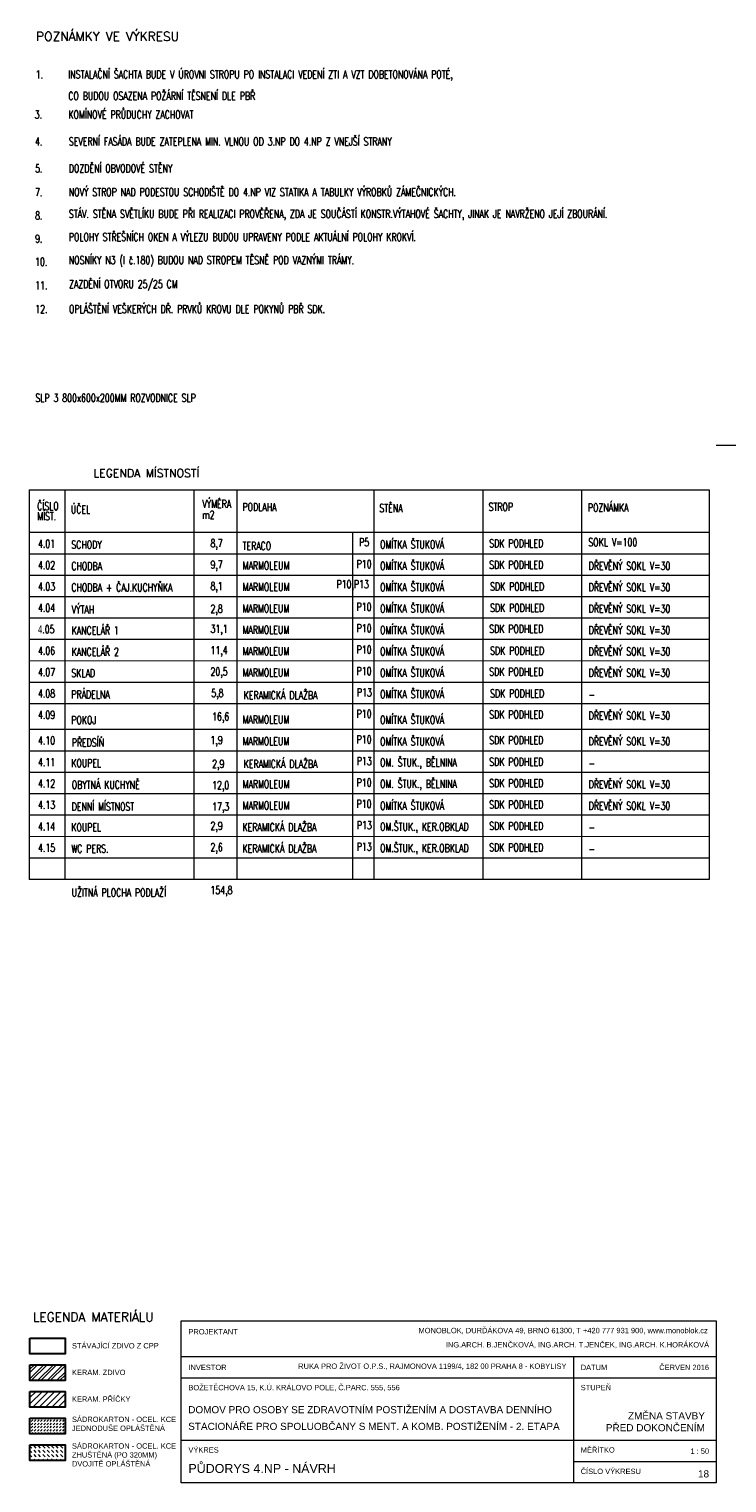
# Model space of a CAD drawing. Header units: millimetres. Extents: x -300958 to -108039, y 30118 to 292543.
# Tile 226 of 256: x -215166 to -205383, y 157532 to 177922. Entities that reach past the tile are written whole.
import ezdxf

# ---------------------------------------------------------------- set-up
doc = ezdxf.new("R2010")
doc.units = ezdxf.units.MM
doc.header["$MEASUREMENT"] = 0
for name, color, linetype, lineweight in [('legenda', 7, 'Continuous', 13), ('Materiály', 1, 'Continuous', 13), ('navrh', 1, 'Continuous', 9), ('popis', 7, 'Continuous', 9), ('RAMECEK', 7, 'Continuous', 0), ('walls', 7, 'Continuous', 13)]:
    doc.layers.add(name, color=color, linetype=linetype, lineweight=lineweight)
doc.styles.add('GENERATED_STYLE_8', font='arial.ttf')
doc.styles.add('Style-Arial', font='arial.ttf')

# ---------------------------------------------------------------- blocks, each defined once
blk = doc.blocks.new('*U49')
at = {"layer": 'RAMECEK', "linetype": 'Continuous', "lineweight": 0}
blk.add_line((15750, 3712), (15450, 3712), dxfattribs=at)

msp = doc.modelspace()

# ---------------------------------------------------------------- hatches: boundary and pattern name
at = {"layer": 'Materiály', "linetype": 'Continuous', "lineweight": 0}
h = msp.add_hatch(dxfattribs=at)
h.set_pattern_fill('ANSI32', color=256, scale=250, style=0)
h.paths.add_polyline_path([(-215154.4, 158967.9), (-214662.2, 158967.9), (-214662.2, 159189.8), (-215154.4, 159189.8)])
at = {"layer": 'Materiály', "linetype": 'Continuous'}
h = msp.add_hatch(dxfattribs=at)
h.set_pattern_fill('ANSI31', color=256, scale=500, style=0)
h.set_pattern_definition([(45, (0, 44550), (-44.194174, 44.194174), [])])
h.paths.add_polyline_path([(-214662.3, 158816.1), (-215154.5, 158816.1), (-215154.5, 158594.2), (-214662.3, 158594.2)])
h = msp.add_hatch(dxfattribs=at)
h.set_pattern_fill('DASH', color=256, scale=250, angle=45, style=0)
h.set_pattern_definition([(45, (0, 22275), (4e-15, 44.194174), [31.25, -31.25])])
h.paths.add_polyline_path([(-214662.4, 158220.5), (-214662.4, 158442.4), (-215154.6, 158442.4), (-215154.6, 158220.5)])
h = msp.add_hatch(dxfattribs=at)
h.set_pattern_fill('DASH', color=256, scale=350, angle=135, style=0)
h.set_pattern_definition([(135, (0, 22275), (-61.871843, 4e-15), [43.75, -43.75])])
h.paths.add_polyline_path([(-215154.6, 158068.7), (-215154.6, 157846.8), (-214662.5, 157846.8), (-214662.5, 158068.7)])

# ---------------------------------------------------------------- linework, layer by layer
at = {"layer": 'legenda', "linetype": 'Continuous', "lineweight": 0}
for p, q in [((-215166.4, 171459.8), (-205633.1, 171459.4)), ((-215166.4, 171459.8), (-215166.3, 165996.2)), ((-214667.2, 171459.9), (-214667, 165996.2)), ((-212854.7, 171459.4), (-212854.5, 165996.1)), ((-212255.5, 171459.5), (-212255.5, 165996)), ((-210333.6, 171459.6), (-210333.5, 165995.9)), ((-208802.6, 171459.7), (-208802.5, 165995.8)), ((-207421.6, 171459.8), (-207421.6, 165995.7)), ((-205633.1, 171459.8), (-205633.1, 165995.6)), ((-205633.1, 170859.2), (-215166.3, 170859.8)), ((-205633.1, 170859.2), (-215166.3, 170859.8)), ((-205633.1, 170859.2), (-215166.3, 170859.8)), ((-205633.1, 170859.2), (-215166.3, 170859.8)), ((-210633.5, 170859.1), (-210633.5, 165995.9)), ((-205633.1, 170559.2), (-215166.3, 170559.8)), ((-205633, 170259.2), (-215166.3, 170259.8)), ((-205633, 169959.2), (-215166.3, 169959.8)), ((-205633, 169659.2), (-215166.3, 169659.8)), ((-205633, 169359.2), (-215166.3, 169359.8)), ((-205633, 169059.2), (-215166.3, 169059.8)), ((-205633, 168759.2), (-215166.3, 168759.8)), ((-205632.9, 168459.2), (-215166.3, 168459.8)), ((-205632.9, 168099.2), (-215166.3, 168099.8)), ((-205632.9, 167795.6), (-215166.3, 167796.2)), ((-205632.9, 167495.6), (-215166.3, 167496.2)), ((-205632.9, 167195.6), (-215166.3, 167196.2)), ((-205632.9, 166895.6), (-215166.3, 166896.2)), ((-205633, 166595.6), (-215166.4, 166596.2)), ((-205633, 166295.6), (-215166.4, 166296.2)), ((-205633.1, 165995.6), (-215166.4, 165996.2)), ((-205633.1, 165995.6), (-215166.4, 165996.2))]:
    msp.add_line(p, q, dxfattribs=at)
at = {"layer": 'legenda', "linetype": 'Continuous'}
for p, q in [((-213032.6, 159307.2), (-205532.6, 159307.2)), ((-207532.6, 159307.2), (-207532.6, 157532.5)), ((-213032.6, 159007.2), (-205532.6, 159007.2)), ((-213032.6, 158132.5), (-205532.6, 158132.5)), ((-207532.6, 157832.5), (-205532.6, 157832.5))]:
    msp.add_line(p, q, dxfattribs=at)
at = {"layer": 'legenda', "linetype": 'Continuous', "flags": 128}
msp.add_lwpolyline([(-205532.6, 157532.5), (-213032.6, 157532.5), (-213032.6, 159807.2), (-205532.6, 159807.2)], close=True, dxfattribs=at)
at = {"layer": 'navrh', "linetype": 'Continuous', "lineweight": 30, "flags": 128}
for points in [[(-215154.4, 159189.8), (-214662.2, 159189.8), (-214662.2, 158967.9), (-215154.4, 158967.9)], [(-215154.5, 158816.1), (-214662.3, 158816.1), (-214662.3, 158594.2), (-215154.5, 158594.2)], [(-215154.6, 158442.4), (-214662.4, 158442.4), (-214662.4, 158220.5), (-215154.6, 158220.5)], [(-215154.6, 158068.7), (-214662.5, 158068.7), (-214662.5, 157846.8), (-215154.6, 157846.8)]]:
    msp.add_lwpolyline(points, close=True, dxfattribs=at)
at = {"layer": 'walls', "linetype": 'Continuous', "lineweight": 30, "flags": 128}
msp.add_lwpolyline([(-215154.4, 159563.5), (-214662.2, 159563.5), (-214662.2, 159341.6), (-215154.4, 159341.6)], close=True, dxfattribs=at)

# ---------------------------------------------------------------- block references
at = {"layer": 'RAMECEK', "linetype": 'Continuous', "lineweight": 0}
msp.add_blockref('*U49', (-220982.6, 168370), dxfattribs=at)

# ---------------------------------------------------------------- texts
at = {"layer": 'legenda', "linetype": 'Continuous', "lineweight": 0}
for s, insert, char_height, attachment_point, rotation, line_spacing_factor, style in [('\\Fromans.shx;POZNÁMKY VE VÝKRESU', (-215068, 177818.7), 125, 4, 0.00406, 0.809677, 'GENERATED_STYLE_8'), ('\\Fromans.shx;\\H1.000000x;\\W0.714286;1.', (-215074.3, 177284.8), 112, 4, 0.00116, 0.765173, 'Style-Arial'), ('{\\Fromans|c0;\\W0.71429;INSTALA\\Fromans|c238;Č\\Fromans|c0;NÍ ŠACHTA BUDE V ÚROVNI STROPU PO INSTALACI VEDENÍ ZTI A VZT DOBETONOVÁNA POTÉ, \\P\\PCO BUDOU OSAZENA POŽÁRNÍ T\\Fromans|c238;Ě\\Fromans|c0;SNENÍ DLE PB\\Fromans|c238;Ř}', (-214616.7, 177135.4), 112, 4, 0.00116, 0.809677, 'Style-Arial'), ('\\Fromans.shx;\\H1.000000x;\\W0.714286;3.', (-215088, 176722.3), 112, 4, 0.00116, 0.765173, 'Style-Arial'), ('{\\Fromans|c0;\\W0.7143;KOMÍNOVÉ PR\\Fromans|c238;Ů\\Fromans|c0;DUCH\\Fromans|c238;Y\\Fromans|c0; ZACHOVAT}', (-214615.1, 176722.3), 112, 4, 0.00116, 0.809677, 'Style-Arial'), ('\\Fromans.shx;\\H1.000000x;\\W0.714290;4.', (-215081.9, 176344.8), 112, 4, 0.00116, 0.765173, 'Style-Arial'), ('{\\Fromans|c0;\\W0.7143;SEVERNÍ FASÁDA BUDE ZATEPLENA MIN. VLNOU OD 3.NP DO 4.NP Z VNEJŠÍ STRANY}', (-214609, 176344.8), 112, 4, 0.00116, 0.809677, 'Style-Arial'), ('\\Fromans.shx;\\H1.000000x;\\W0.714290;5.', (-215081.9, 175967.2), 112, 4, 0.00116, 0.765173, 'Style-Arial'), ('{\\Fromans|c238;\\W0.7143;DOZDĚNÍ OBVODOVÉ STĚNY}', (-214609, 175967.2), 112, 4, 0.00116, 0.809677, 'Style-Arial'), ('\\Fromans.shx;\\H1.000000x;\\W0.714290;7.', (-215081.9, 175635.3), 112, 4, 0.00116, 0.765173, 'Style-Arial'), ('{\\Fromans|c238;\\W0.7143;NOVÝ STROP NAD PODESTOU SCHODIŠTĚ DO 4.NP VIZ STATIKA A TABULKY VÝROBKŮ ZÁMEČNICKÝCH.}', (-214609, 175635.3), 112, 4, 0.00116, 0.809677, 'Style-Arial'), ('{\\Fromans|c238;\\W0.71429;8\\Fromans|c0;.}', (-215081.9, 175306.8), 112, 4, 0.00116, 0.765173, 'Style-Arial'), ('{\\Fromans|c238;\\W0.7143;STÁV. STĚNA SVĚTLÍKU BUDE PŘI REALIZACI PROVĚŘENA, ZDA JE SOUČÁSTÍ KONSTR.VÝTAHOVÉ ŠACHTY, JINAK JE NAVRŽENO JEJÍ ZBOURÁNÍ.}', (-214609, 175386.2), 112, 1, 0.00116, 0.809677, 'Style-Arial'), ('{\\Fromans|c238;\\W0.71429;9\\Fromans|c0;.}', (-215081.9, 174981.8), 112, 4, 0.00116, 0.765173, 'Style-Arial'), ('{\\Fromans|c238;\\W0.7143;POLOHY STŘEŠNÍCH OKEN A VÝLEZU BUDOU UPRAVENY PODLE AKTUÁLNÍ POLOHY KROKVÍ.}', (-214609, 175061.2), 112, 1, 0.00116, 0.809677, 'Style-Arial'), ('{\\Fromans|c238;\\W0.7143;NOSNÍKY N3 (I č.180) BUDOU NAD STROPEM TĚSNĚ POD VAZNÝMI TRÁMY.}', (-214609, 174737.4), 112, 1, 0.00116, 0.809677, 'Style-Arial'), ('{\\Fromans|c238;\\W0.71429;10\\Fromans|c0;.}', (-215081.9, 174658), 112, 4, 0.00116, 0.765173, 'Style-Arial'), ('{\\Fromans|c238;\\W0.71429;11\\Fromans|c0;.}', (-215079.5, 174327), 112, 4, 0.00116, 0.765173, 'Style-Arial'), ('{\\Fromans|c0;\\W0.71429;ZAZD\\Fromans|c238;Ě\\Fromans|c0;NÍ OTVORU \\Fromans|c238;25/25\\Fromans|c0; CM}', (-214606.6, 174327), 112, 4, 0.00116, 0.809677, 'Style-Arial'), ('{\\Fromans|c238;\\W0.71429;12\\Fromans|c0;.}', (-215079.5, 173995), 112, 4, 0.00116, 0.765173, 'Style-Arial'), ('{\\Fromans|c238;\\W0.71429;OPLÁŠTĚ\\Fromans|c0;NÍ \\Fromans|c238;VEŠKERÝCH DŘ. PRVKŮ KROVU DLE POKYNŮ PBŘ SDK.}', (-214606.6, 173995), 112, 4, 0.00116, 0.809677, 'Style-Arial'), ('{\\Fromans|c238;\\W0.71429;SLP 3 800x600x200MM ROZVODNICE SLP}', (-215078.5, 172749.7), 112, 4, 0.00116, 0.809677, 'Style-Arial'), ('\\Fromans.shx;LEGENDA MÍSTNOSTÍ', (-214265.7, 171694.7), 112, 4, 359.99091, 0.809677, 'Style-Arial'), ('{\\Fromans|c238;\\W0.71429;Č\\Fromans|c0;ÍSLO\\PMÍST.\\W1; }', (-215053, 171160.7), 112, 4, 359.99091, 0.765173, 'Style-Arial'), ('{\\Fromans|c0;\\W0.71429;Ú\\Fromans|c238;Č\\Fromans|c0;EL}', (-214580.1, 171185.9), 112, 4, 359.99091, 0.809677, 'Style-Arial'), ('{\\Fromans|c0;\\W0.71429;VÝM\\Fromans|c238;Ě\\Fromans|c0;RA \\Pm2}', (-212737.6, 171186.2), 112, 4, 359.99091, 0.809677, 'Style-Arial'), ('\\Fromans.shx;\\H1.000000x;\\W0.714286;PODLAHA', (-212174, 171219.1), 112, 4, 359.99091, 0.809677, 'Style-Arial'), ('{\\Fromans|c0;\\W0.71429;ST\\Fromans|c238;Ě\\Fromans|c0;NA\\W1; }', (-210255.8, 171204.1), 112, 4, 359.99091, 0.809677, 'Style-Arial'), ('\\Fromans.shx;\\H1.000000x;\\W0.714286;STROP', (-208724.9, 171220.9), 112, 4, 359.99091, 0.809677, 'Style-Arial'), ('\\Fromans.shx;\\H1.000000x;\\W0.714286;POZNÁMKA', (-207331.6, 171210.2), 112, 4, 359.99091, 0.809677, 'Style-Arial'), ('{\\Fromans|c238;\\W0.71429;4\\Fromans|c0;.01}', (-215041.2, 170703.7), 112, 4, 359.99091, 0.809677, 'Style-Arial'), ('\\Fromans.shx;\\H1.000000x;\\W0.714290;SCHODY', (-214573.8, 170690.9), 112, 4, 359.99091, 0.809677, 'Style-Arial'), ('{\\Fromans|c238;\\W0.71429;8\\Fromans|c0;,\\Fromans|c238;7}', (-212623, 170693.6), 112, 4, 359.99091, 0.809677, 'Style-Arial'), ('{\\Fromans|c0;\\W0.71429;TERACO}', (-212174.1, 170673.3), 112, 4, 359.99091, 0.809677, 'Style-Arial'), ('{\\Fromans|c238;\\W0.71429;P5}', (-210539, 170724.8), 112, 4, 359.99091, 0.809677, 'Style-Arial'), ('\\Fromans.shx;\\H1.000000x;\\W0.714286;OMÍTKA ŠTUKOVÁ', (-210245.8, 170693.2), 112, 4, 359.99091, 0.809677, 'Style-Arial'), ('\\Fromans.shx;\\H1.000000x;\\W0.714286;SDK PODHLED ', (-208714.9, 170709.1), 112, 4, 359.99091, 0.809677, 'Style-Arial'), ('\\Fromans.shx;\\H1.000000x;\\W0.714286;SOKL V=100', (-207325.3, 170725), 112, 4, 359.99091, 0.809677, 'Style-Arial'), ('{\\Fromans|c238;\\W0.71429;4\\Fromans|c0;.02}', (-215041.2, 170403.7), 112, 4, 359.99091, 0.809677, 'Style-Arial'), ('{\\Fromans|c238;\\W0.71429;MARMOLEUM}', (-212172.2, 170397.6), 112, 4, 359.99091, 0.809677, 'Style-Arial'), ('{\\Fromans|c238;\\W0.71429;P10}', (-210573.4, 170418.6), 112, 4, 359.99091, 0.809677, 'Style-Arial'), ('\\Fromans.shx;\\H1.000000x;\\W0.714286;OMÍTKA ŠTUKOVÁ', (-210245.8, 170393.2), 112, 4, 359.99091, 0.809677, 'Style-Arial'), ('\\Fromans.shx;\\H1.000000x;\\W0.714286;SDK PODHLED ', (-208714.8, 170409.1), 112, 4, 359.99091, 0.809677, 'Style-Arial'), ('{\\Fromans|c0;\\W0.71429;D\\Fromans|c238;Ř\\Fromans|c0;EV\\Fromans|c238;Ě\\Fromans|c0;NÝ SOKL V=30\\W1;  }', (-207321.2, 170393.4), 112, 4, 359.99091, 0.809677, 'Style-Arial'), ('\\Fromans.shx;\\H1.000000x;\\W0.714286;CHODBA', (-214573.8, 170390.9), 112, 4, 359.99091, 0.809677, 'Style-Arial'), ('{\\Fromans|c238;\\W0.71429;9\\Fromans|c0;,\\Fromans|c238;7}', (-212623, 170393.6), 112, 4, 359.99091, 0.809677, 'Style-Arial'), ('{\\Fromans|c238;\\W0.71429;4\\Fromans|c0;.03}', (-215041.2, 170103.7), 112, 4, 359.99091, 0.809677, 'Style-Arial'), ('{\\Fromans|c0;\\W0.71429;CHODBA\\Fromans|c238; + ČAJ.KUCHYŇKA}', (-214573.8, 170090.9), 112, 4, 359.99091, 0.809677, 'Style-Arial'), ('{\\Fromans|c238;\\W0.71429;8\\Fromans|c0;,\\Fromans|c238;1}', (-212623, 170094), 112, 4, 359.99091, 0.809677, 'Style-Arial'), ('{\\Fromans|c238;\\W0.71429;MARMOLEUM}', (-212172.2, 170097.6), 112, 4, 359.99091, 0.809677, 'Style-Arial'), ('{\\Fromans|c238;\\W0.71429;P10,P13}', (-210855.9, 170118.6), 112, 4, 359.99091, 0.809677, 'Style-Arial'), ('\\Fromans.shx;\\H1.000000x;\\W0.714286;OMÍTKA ŠTUKOVÁ', (-210245.7, 170093.6), 112, 4, 359.99091, 0.809677, 'Style-Arial'), ('\\Fromans.shx;\\H1.000000x;\\W0.714286;SDK PODHLED ', (-208703.3, 170103.7), 112, 4, 359.99091, 0.809677, 'Style-Arial'), ('{\\Fromans|c0;\\W0.71429;D\\Fromans|c238;Ř\\Fromans|c0;EV\\Fromans|c238;Ě\\Fromans|c0;NÝ SOKL V=30\\W1;  }', (-207321.2, 170093.4), 112, 4, 359.99091, 0.809677, 'Style-Arial'), ('{\\Fromans|c238;\\W0.71429;4\\Fromans|c0;.04}', (-215041.2, 169803.7), 112, 4, 359.99091, 0.809677, 'Style-Arial'), ('\\Fromans.shx;\\H1.000000x;\\W0.714290;VÝTAH', (-214570.4, 169780.3), 112, 4, 359.99091, 0.809677, 'Style-Arial'), ('{\\Fromans|c238;\\W0.71429;MARMOLEUM}', (-212173.8, 169797.6), 112, 4, 359.99091, 0.809677, 'Style-Arial'), ('{\\Fromans|c238;\\W0.71429;P10}', (-210574.9, 169818.6), 112, 4, 359.99091, 0.809677, 'Style-Arial'), ('\\Fromans.shx;\\H1.000000x;\\W0.714286;OMÍTKA ŠTUKOVÁ', (-210245.8, 169793.6), 112, 4, 359.99091, 0.809677, 'Style-Arial'), ('\\Fromans.shx;\\H1.000000x;\\W0.714286;SDK PODHLED ', (-208703.3, 169803.7), 112, 4, 359.99091, 0.809677, 'Style-Arial'), ('{\\Fromans|c0;\\W0.71429;D\\Fromans|c238;Ř\\Fromans|c0;EV\\Fromans|c238;Ě\\Fromans|c0;NÝ SOKL V=30\\W1;  }', (-207321.3, 169793.4), 112, 4, 359.99091, 0.809677, 'Style-Arial'), ('{\\Fromans|c238;\\W0.71429;2\\Fromans|c0;,\\Fromans|c238;8}', (-212623, 169775), 112, 4, 359.99091, 0.809677, 'Style-Arial'), ('{\\Fhx|c238;\\W0.71429;4\\Fromans.shx|c0;.05}', (-215041.2, 169503.7), 112, 4, 359.99091, 0.809677, 'Style-Arial'), ('{\\Fromans|c238;\\W0.71429;KANCELÁŘ 1}', (-214569.8, 169487.7), 112, 4, 359.99091, 0.809677, 'Style-Arial'), ('{\\Fromans|c238;\\W0.71429;31\\Fromans|c0;,\\Fromans|c238;1}', (-212622.9, 169493.6), 112, 4, 359.99091, 0.809677, 'Style-Arial'), ('{\\Fromans|c238;\\W0.71429;MARMOLEUM}', (-212173.7, 169497.6), 112, 4, 359.99091, 0.809677, 'Style-Arial'), ('{\\Fromans|c238;\\W0.71429;P10}', (-210573.5, 169518.6), 112, 4, 359.99091, 0.809677, 'Style-Arial'), ('\\Fromans.shx;\\H1.000000x;\\W0.714286;OMÍTKA ŠTUKOVÁ', (-210246, 169493.6), 112, 4, 359.99091, 0.809677, 'Style-Arial'), ('\\Fromans.shx;\\H1.000000x;\\W0.714286;SDK PODHLED ', (-208714.8, 169509.1), 112, 4, 359.99091, 0.809677, 'Style-Arial'), ('{\\Fromans|c0;\\W0.71429;D\\Fromans|c238;Ř\\Fromans|c0;EV\\Fromans|c238;Ě\\Fromans|c0;NÝ SOKL V=30\\W1;  }', (-207321.5, 169493.4), 112, 4, 359.99091, 0.809677, 'Style-Arial'), ('{\\Fromans|c238;\\W0.71429;4\\Fromans|c0;.06}', (-215041.2, 169203.7), 112, 4, 359.99091, 0.809677, 'Style-Arial'), ('{\\Fromans|c238;\\W0.71429;KANCELÁŘ 2}', (-214569.8, 169187.7), 112, 4, 359.99091, 0.809677, 'Style-Arial'), ('{\\Fromans|c238;\\W0.71429;11\\Fromans|c0;,4}', (-212622.9, 169193.6), 112, 4, 359.99091, 0.809677, 'Style-Arial'), ('{\\Fromans|c238;\\W0.71429;MARMOLEUM}', (-212173.7, 169197.6), 112, 4, 359.99091, 0.809677, 'Style-Arial'), ('{\\Fromans|c238;\\W0.71429;P10}', (-210573.5, 169218.6), 112, 4, 359.99091, 0.809677, 'Style-Arial'), ('\\Fromans.shx;\\H1.000000x;\\W0.714286;OMÍTKA ŠTUKOVÁ', (-210246, 169193.6), 112, 4, 359.99091, 0.809677, 'Style-Arial'), ('\\Fromans.shx;\\H1.000000x;\\W0.714286;SDK PODHLED ', (-208703.2, 169203.7), 112, 4, 359.99091, 0.809677, 'Style-Arial'), ('{\\Fromans|c0;\\W0.71429;D\\Fromans|c238;Ř\\Fromans|c0;EV\\Fromans|c238;Ě\\Fromans|c0;NÝ SOKL V=30\\W1;  }', (-207321.3, 169193.4), 112, 4, 359.99091, 0.809677, 'Style-Arial'), ('{\\Fromans|c238;\\W0.71429;4\\Fromans|c0;.07}', (-215041.2, 168903.7), 112, 4, 359.99091, 0.809677, 'Style-Arial'), ('{\\Fromans|c238;\\W0.71429;SKLAD}', (-214573.9, 168890.9), 112, 4, 359.99091, 0.809677, 'Style-Arial'), ('{\\Fromans|c238;\\W0.71429;20\\Fromans|c0;,\\Fromans|c238;5}', (-212622.9, 168893.6), 112, 4, 359.99091, 0.809677, 'Style-Arial'), ('{\\Fromans|c238;\\W0.71429;MARMOLEUM}', (-212173.7, 168897.6), 112, 4, 359.99091, 0.809677, 'Style-Arial'), ('{\\Fromans|c238;\\W0.71429;P10}', (-210574.9, 168918.6), 112, 4, 359.99091, 0.809677, 'Style-Arial'), ('\\Fromans.shx;\\H1.000000x;\\W0.714286;OMÍTKA ŠTUKOVÁ', (-210246, 168893.6), 112, 4, 359.99091, 0.809677, 'Style-Arial'), ('\\Fromans.shx;\\H1.000000x;\\W0.714286;SDK PODHLED ', (-208714.8, 168909.1), 112, 4, 359.99091, 0.809677, 'Style-Arial'), ('{\\Fromans|c0;\\W0.71429;D\\Fromans|c238;Ř\\Fromans|c0;EV\\Fromans|c238;Ě\\Fromans|c0;NÝ SOKL V=30\\W1;  }', (-207321.5, 168893.4), 112, 4, 359.99091, 0.809677, 'Style-Arial'), ('{\\Fromans|c238;\\W0.71429;4\\Fromans|c0;.08}', (-215041.2, 168603.7), 112, 4, 359.99091, 0.809677, 'Style-Arial'), ('{\\Fromans|c238;\\W0.71429;PRÁDELNA}', (-214573.9, 168590.9), 112, 4, 359.99091, 0.809677, 'Style-Arial'), ('{\\Fromans|c238;\\W0.71429;5\\Fromans|c0;,\\Fromans|c238;8}', (-212611.5, 168593), 112, 4, 359.99091, 0.809677, 'Style-Arial'), ('\\Fromans.shx;\\H1.000000x;\\W0.714286;KERAMICKÁ DLAŽBA', (-212158.7, 168579.2), 112, 4, 359.99091, 0.809677, 'Style-Arial'), ('{\\Fromans|c0;\\W0.71429;P\\Fromans|c238;13}', (-210570.7, 168618.9), 112, 4, 359.99091, 0.809677, 'Style-Arial'), ('\\Fromans.shx;\\H1.000000x;\\W0.714286;OMÍTKA ŠTUKOVÁ', (-210246, 168593.6), 112, 4, 359.99091, 0.809677, 'Style-Arial'), ('\\Fromans.shx;\\H1.000000x;\\W0.714286;SDK PODHLED ', (-208703.2, 168603.7), 112, 4, 359.99091, 0.809677, 'Style-Arial'), ('\\Fromans.shx;\\H1.000000x;\\W0.714286;-', (-207321.4, 168589.1), 112, 4, 359.99091, 0.809677, 'Style-Arial'), ('{\\Fromans|c238;\\W0.71429;4\\Fromans|c0;.09}', (-215041.2, 168303.7), 112, 4, 359.99091, 0.809677, 'Style-Arial'), ('{\\Fromans|c0;\\W0.71429;POKOJ }', (-214574.1, 168230.9), 112, 4, 359.99091, 0.809677, 'Style-Arial'), ('{\\Fromans|c238;\\W0.71429;16\\Fromans|c0;,\\Fromans|c238;6}', (-212600.1, 168263.3), 112, 4, 359.99091, 0.809677, 'Style-Arial'), ('{\\Fromans|c238;\\W0.71429;MARMOLEUM}', (-212173.7, 168237.6), 112, 4, 359.99091, 0.809677, 'Style-Arial'), ('{\\Fromans|c238;\\W0.71429;P10}', (-210573.6, 168318.6), 112, 4, 359.99091, 0.809677, 'Style-Arial'), ('\\Fromans.shx;\\H1.000000x;\\W0.714286;OMÍTKA ŠTUKOVÁ', (-210246, 168233.6), 112, 4, 359.99091, 0.809677, 'Style-Arial'), ('\\Fromans.shx;\\H1.000000x;\\W0.714286;SDK PODHLED ', (-208714.7, 168309.1), 112, 4, 359.99091, 0.809677, 'Style-Arial'), ('{\\Fromans|c0;\\W0.71429;D\\Fromans|c238;Ř\\Fromans|c0;EV\\Fromans|c238;Ě\\Fromans|c0;NÝ SOKL V=30\\W1;  }', (-207321.4, 168293.4), 112, 4, 359.99091, 0.809677, 'Style-Arial'), ('{\\Fromans|c238;\\W0.71429;P10}', (-210573.6, 167958.6), 112, 4, 359.99091, 0.809677, 'Style-Arial'), ('\\Fromans.shx;\\H1.000000x;\\W0.714286;OMÍTKA ŠTUKOVÁ', (-210246, 167929.9), 112, 4, 359.99091, 0.809677, 'Style-Arial'), ('\\Fromans.shx;\\H1.000000x;\\W0.714286;SDK PODHLED ', (-208714.7, 167949.1), 112, 4, 359.99091, 0.809677, 'Style-Arial'), ('{\\Fromans|c0;\\W0.71429;D\\Fromans|c238;Ř\\Fromans|c0;EV\\Fromans|c238;Ě\\Fromans|c0;NÝ SOKL V=30\\W1;  }', (-207321.4, 167933.4), 112, 4, 359.99091, 0.809677, 'Style-Arial'), ('{\\Fromans|c238;\\W0.71429;4\\Fromans|c0;.10}', (-215041.2, 167943.7), 112, 4, 359.99091, 0.809677, 'Style-Arial'), ('{\\Fromans|c0;\\W0.71429;P\\Fromans|c238;Ř\\Fromans|c0;EDSÍ\\Fromans|c238;Ň\\Fromans|c0;\\W1;  }', (-214568.6, 167914.9), 112, 4, 359.99091, 0.809677, 'Style-Arial'), ('\\Fromans.shx;\\H1.000000x;\\W0.714290;1,9', (-212623, 167933.6), 112, 4, 359.99091, 0.809677, 'Style-Arial'), ('{\\Fromans|c238;\\W0.71429;MARMOLEUM}', (-212173.7, 167934), 112, 4, 359.99091, 0.809677, 'Style-Arial'), ('{\\Fromans|c238;\\W0.71429;4\\Fromans|c0;.11}', (-215041.2, 167640.1), 112, 4, 359.99091, 0.809677, 'Style-Arial'), ('{\\Fromans|c0;\\W0.71429;KOUPEL}', (-214574, 167627.3), 112, 4, 359.99091, 0.809677, 'Style-Arial'), ('{\\Fromans|c0;\\W0.71429;2,\\Fromans|c238;9}', (-212600.1, 167599.7), 112, 4, 359.99091, 0.809677, 'Style-Arial'), ('\\Fromans.shx;\\H1.000000x;\\W0.714286;KERAMICKÁ DLAŽBA', (-212158.8, 167615.6), 112, 4, 359.99091, 0.809677, 'Style-Arial'), ('{\\Fromans|c0;\\W0.71429;P\\Fromans|c238;13}', (-210572, 167655.3), 112, 4, 359.99091, 0.809677, 'Style-Arial'), ('{\\Fromans.shx|c0;\\W0.71429;OM. ŠTUK., B\\Fromans.shx|c238;Ě\\Fromans.shx|c0;LNINA\\W1; }', (-210245.7, 167618.9), 112, 4, 359.99091, 0.809677, 'Style-Arial'), ('\\Fromans.shx;\\H1.000000x;\\W0.714286;SDK PODHLED ', (-208714.7, 167645.5), 112, 4, 359.99091, 0.809677, 'Style-Arial'), ('\\Fromans.shx;\\H1.000000x;\\W0.714286;-', (-207321.4, 167625.5), 112, 4, 359.99091, 0.809677, 'Style-Arial'), ('{\\Fromans|c238;\\W0.71429;4\\Fromans|c0;.12}', (-215041.2, 167340.1), 112, 4, 359.99091, 0.809677, 'Style-Arial'), ('{\\Fromans|c0;\\W0.71429;OB\\Fromans|c238;YTNÁ KUCHYNĚ}', (-214568.5, 167324), 112, 4, 359.99091, 0.809677, 'Style-Arial'), ('{\\Fromans|c238;\\W0.71429;P10}', (-210573.6, 167355), 112, 4, 359.99091, 0.809677, 'Style-Arial'), ('{\\Fromans.shx|c0;\\W0.71429;OM. ŠTUK., B\\Fromans.shx|c238;Ě\\Fromans.shx|c0;LNINA\\W1; }', (-210245.7, 167318.9), 112, 4, 359.99091, 0.809677, 'Style-Arial'), ('\\Fromans.shx;\\H1.000000x;\\W0.714286;SDK PODHLED ', (-208714.7, 167345.5), 112, 4, 359.99091, 0.809677, 'Style-Arial'), ('{\\Fromans|c0;\\W0.71429;D\\Fromans|c238;Ř\\Fromans|c0;EV\\Fromans|c238;Ě\\Fromans|c0;NÝ SOKL V=30\\W1;  }', (-207321.4, 167329.8), 112, 4, 359.99091, 0.809677, 'Style-Arial'), ('{\\Fromans|c238;\\W0.71429;1\\Fromans|c0;2,\\Fromans|c238;0}', (-212600.1, 167299.7), 112, 4, 359.99091, 0.809677, 'Style-Arial'), ('{\\Fromans|c238;\\W0.71429;MARMOLEUM}', (-212172.4, 167334), 112, 4, 359.99091, 0.809677, 'Style-Arial'), ('{\\Fromans|c238;\\W0.71429;4\\Fromans|c0;.13}', (-215041.2, 167040.1), 112, 4, 359.99091, 0.809677, 'Style-Arial'), ('\\Fromans.shx;\\H1.000000x;\\W0.714286;DENNÍ MÍSTNOST', (-214570.1, 167017), 112, 4, 359.99091, 0.809677, 'Style-Arial'), ('{\\Fromans|c238;\\W0.71429;17\\Fromans|c0;,\\Fromans|c238;3}', (-212600.1, 166999.7), 112, 4, 359.99091, 0.809677, 'Style-Arial'), ('{\\Fromans|c238;\\W0.71429;MARMOLEUM}', (-212172.4, 167034), 112, 4, 359.99091, 0.809677, 'Style-Arial'), ('{\\Fromans|c238;\\W0.71429;P10}', (-210574.9, 167055), 112, 4, 359.99091, 0.809677, 'Style-Arial'), ('\\Fromans.shx;\\H1.000000x;\\W0.714286;OMÍTKA ŠTUKOVÁ', (-210246, 167029.6), 112, 4, 359.99091, 0.809677, 'Style-Arial'), ('\\Fromans.shx;\\H1.000000x;\\W0.714286;SDK PODHLED ', (-208714.7, 167045.5), 112, 4, 359.99091, 0.809677, 'Style-Arial'), ('{\\Fromans|c0;\\W0.71429;D\\Fromans|c238;Ř\\Fromans|c0;EV\\Fromans|c238;Ě\\Fromans|c0;NÝ SOKL V=30\\W1;  }', (-207321.5, 167029.8), 112, 4, 359.99091, 0.809677, 'Style-Arial'), ('{\\Fromans|c238;\\W0.71429;4\\Fromans|c0;.14}', (-215041.3, 166740.1), 112, 4, 359.99091, 0.809677, 'Style-Arial'), ('{\\Fromans|c0;\\W0.71429;KOUPEL}', (-214574.1, 166727.3), 112, 4, 359.99091, 0.809677, 'Style-Arial'), ('{\\Fromans|c238;\\W0.71429;2\\Fromans|c0;,\\Fromans|c238;9}', (-212623.3, 166730), 112, 4, 359.99091, 0.809677, 'Style-Arial'), ('\\Fromans.shx;\\H1.000000x;\\W0.714286;KERAMICKÁ DLAŽBA', (-212174.3, 166728.7), 112, 4, 359.99091, 0.809677, 'Style-Arial'), ('{\\Fromans|c0;\\W0.71429;P\\Fromans|c238;13}', (-210570.8, 166755.3), 112, 4, 359.99091, 0.809677, 'Style-Arial'), ('\\Fromans.shx;\\H1.000000x;\\W0.714286;OM.ŠTUK., KER.OBKLAD', (-210245.7, 166718.9), 112, 4, 359.99091, 0.809677, 'Style-Arial'), ('\\Fromans.shx;\\H1.000000x;\\W0.714286;SDK PODHLED ', (-208715.1, 166745.5), 112, 4, 359.99091, 0.809677, 'Style-Arial'), ('\\Fromans.shx;\\H1.000000x;\\W0.714286;-', (-207321.5, 166725.5), 112, 4, 359.99091, 0.809677, 'Style-Arial'), ('{\\Fromans|c238;\\W0.71429;4\\Fromans|c0;.15}', (-215041.3, 166440.1), 112, 4, 359.99091, 0.809677, 'Style-Arial'), ('{\\Fromans|c0;\\W0.71429;WC PERS.}', (-214574.1, 166427.3), 112, 4, 359.99091, 0.809677, 'Style-Arial'), ('{\\Fromans|c238;\\W0.71429;2\\Fromans|c0;,\\Fromans|c238;6}', (-212623.3, 166430), 112, 4, 359.99091, 0.809677, 'Style-Arial'), ('\\Fromans.shx;\\H1.000000x;\\W0.714286;KERAMICKÁ DLAŽBA', (-212174.4, 166428.7), 112, 4, 359.99091, 0.809677, 'Style-Arial'), ('{\\Fromans|c0;\\W0.71429;P\\Fromans|c238;13}', (-210572, 166455.3), 112, 4, 359.99091, 0.809677, 'Style-Arial'), ('\\Fromans.shx;\\H1.000000x;\\W0.714286;OM.ŠTUK., KER.OBKLAD', (-210245.7, 166418.9), 112, 4, 359.99091, 0.809677, 'Style-Arial'), ('\\Fromans.shx;\\H1.000000x;\\W0.714286;SDK PODHLED ', (-208715.2, 166445.5), 112, 4, 359.99091, 0.809677, 'Style-Arial'), ('\\Fromans.shx;\\H1.000000x;\\W0.714286;-', (-207321.5, 166425.5), 112, 4, 359.99091, 0.809677, 'Style-Arial'), ('\\Fromans.shx;\\H1.000000x;\\W0.714286;UŽITNÁ PLOCHA PODLAŽÍ\\H1.000000x;\\W1.000000; ', (-214570, 165811.3), 112, 4, 359.99091, 0.809677, 'Style-Arial'), ('{\\Fromans|c238;\\W0.71429;154\\Fromans|c0;,\\Fromans|c238;8}', (-212623.3, 165830), 112, 4, 359.99091, 0.809677, 'Style-Arial'), ('\\Fromans.shx;LEGENDA MATERIÁLU', (-214265.8, 159860.5), 125, 5, 0.00406, 0.809677, 'GENERATED_STYLE_8')]:
    msp.add_mtext(s, dxfattribs=dict(at, insert=insert, char_height=char_height, attachment_point=attachment_point, rotation=rotation, line_spacing_factor=line_spacing_factor, style=style))
at = {"layer": 'legenda', "linetype": 'Continuous', "style": 'GENERATED_STYLE_8'}
for s, insert, char_height, width, attachment_point in [('\\A1;PROJEKTANT  ', (-212932.6, 159690), 75, 1711.466, 1), ('\\A1;INVESTOR', (-212932.6, 159190), 75, 1711.466, 1), ('\\A1;DATUM', (-207432.6, 159190), 75, 689.424, 1), ('VÝKRES', (-212932.6, 158032.6), 75, 1711.466, 1), ('18', (-205632.6, 157709.6), 100, 828.958, 3)]:
    msp.add_mtext(s, dxfattribs=dict(at, insert=insert, char_height=char_height, width=width, attachment_point=attachment_point))
at = {"layer": 'legenda', "linetype": 'Continuous', "lineweight": 0, "style": 'GENERATED_STYLE_8'}
for s, insert, char_height, width, attachment_point in [('MONOBLOK, DURĎÁKOVA 49, BRNO 61300, T +420 777 931 900, www.monoblok.cz', (-205650.9, 159707.2), 75, 4311.61, 3), ('STÁVAJÍCÍ ZDIVO Z CPP', (-214565.4, 159493.6), 75, 1711.466, 1), ('ING.ARCH. B.JENČKOVÁ, ING.ARCH. T.JENČEK, ING.ARCH. K.HORÁKOVÁ', (-205632.6, 159507.2), 75, 5486.569, 3), ('KERAM. ZDIVO', (-214565.5, 159119.9), 75, 1711.466, 1), ('RUKA PRO ŽIVOT O.P.S., RAJMONOVA 1199/4, 182 00 PRAHA 8 - KOBYLISY', (-207632.6, 159207.2), 75, 3880.28, 3), ('ČERVEN 2016', (-205632.6, 159190), 75, 828.958, 3), ('BOŽETĚCHOVA 15, K.Ú. KRÁLOVO POLE, Č.PARC. 555, 556', (-212932.6, 158907.2), 75, 3474.693, 1), ('STUPEŇ', (-207432.6, 158907.2), 75, 945.177, 1), ('KERAM. PŘÍČKY', (-214565.6, 158746.2), 75, 1711.466, 1), ('SÁDROKARTON - OCEL. KCE JEDNODUŠE OPLÁŠTĚNÁ', (-214565.7, 158461.7), 75, 1711.466, 1), ('SÁDROKARTON - OCEL. KCE ZHUŠTĚNÁ (PO 320MM)\\PDVOJITĚ OPLÁŠTĚNÁ', (-214565.7, 158088), 75, 1711.466, 1), ('MĚŘÍTKO', (-207432.6, 158032.6), 75, 810.571, 1), ('1 : 50', (-205632.6, 158015.3), 75, 828.957, 3), ('PŮDORYS 4.NP - NÁVRH', (-212932.7, 157671.1), 125, 4195.239, 7), ('ČÍSLO VÝKRESU', (-207432.6, 157732.6), 75, 931.717, 1)]:
    msp.add_mtext(s, dxfattribs=dict(at, insert=insert, char_height=char_height, width=width, attachment_point=attachment_point))
at = {"layer": 'popis', "linetype": 'Continuous', "lineweight": 0, "char_height": 100, "style": 'GENERATED_STYLE_8'}
for s, insert, width, attachment_point in [('DOMOV PRO OSOBY SE ZDRAVOTNÍM POSTIŽENÍM A DOSTAVBA DENNÍHO', (-212935.2, 158508.2), 5612.613, 7), ('STACIONÁŘE PRO SPOLUOBČANY S MENT. A KOMB. POSTIŽENÍM - 2. ETAPA', (-212935.2, 158274.1), 5612.613, 7), ('ZMĚNA STAVBY \\PPŘED DOKONČENÍM', (-205690.8, 158255.5), 1841.776, 9)]:
    msp.add_mtext(s, dxfattribs=dict(at, insert=insert, width=width, attachment_point=attachment_point))

doc.saveas('drawing.dxf')
